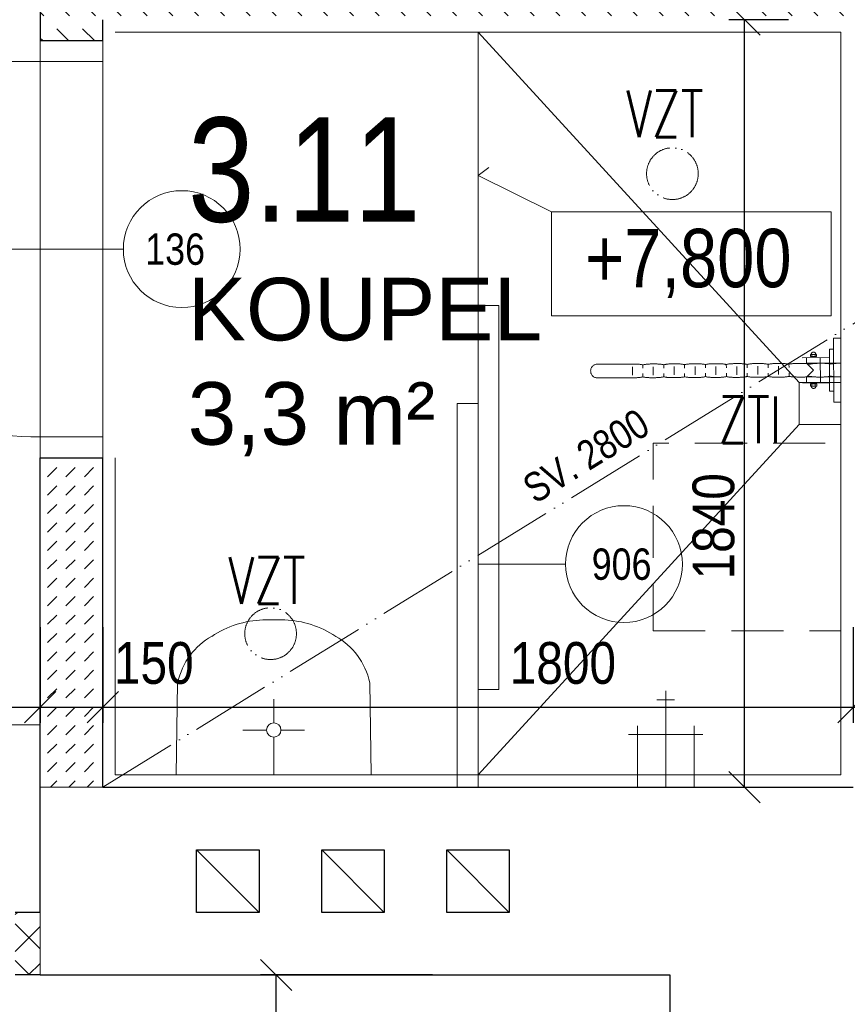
# Model space of a CAD drawing. Header units: millimetres. Extents: x -300958 to -108039, y 30118 to 292543.
# Tile 134 of 256: x -227932 to -225947, y 147670 to 150030. Entities that reach past the tile are written whole.
import ezdxf
from ezdxf.enums import TextEntityAlignment as Align

# ---------------------------------------------------------------- set-up
doc = ezdxf.new("R2010")
doc.units = ezdxf.units.MM
doc.header["$MEASUREMENT"] = 0
doc.linetypes.add('ACAD_ISO05W100', pattern=[33, 24, -3, 0, -3, 0, -3])
doc.linetypes.add('HIDDEN', pattern=[0.375, 0.25, -0.125])
doc.layers.get('0').update_dxf_attribs({"lineweight": 13})
doc.layers.get('Defpoints').update_dxf_attribs({"color": 3, "lineweight": 13})
for name, color, linetype, lineweight in [('BOURÁNÍ', 40, 'Continuous', 13), ('dims', 7, 'Continuous', 9), ('dvere', 7, 'Continuous', 9), ('equipments', 254, 'Continuous', 5), ('Materiály', 1, 'Continuous', 13), ('navrh', 1, 'Continuous', 9), ('obklad', 8, 'Continuous', 5), ('popis', 7, 'Continuous', 9), ('PSV', 7, 'Continuous', 13), ('rost', 6, 'Continuous', 0), ('tenka', 7, 'Continuous', 13), ('texts', 3, 'Continuous', 30), ('výškové kóty', 7, 'Continuous', 13), ('walls', 7, 'Continuous', 13), ('zařizovací předměty', 7, 'Continuous', 9)]:
    doc.layers.add(name, color=color, linetype=linetype, lineweight=lineweight)
doc.styles.add('GENERATED_STYLE_8', font='arial.ttf')
doc.styles.get("Standard").update_dxf_attribs({"font": 'txt.shx'})
doc.styles.add('STYLE-0', font='ARIALN.TTF')
doc.styles.add('Style-Arial', font='arial.ttf')
doc.dimstyles.new('arch', dxfattribs={"dimscale": 50, "dimtxt": 2.5, "dimasz": 2.5, "dimexe": 1.25, "dimexo": 0.9, "dimtad": 1, "dimdec": 0, "dimtxsty": 'STYLE-0', "dimblk": 'ARCHTICK', "dimcen": 2.5, "dimadec": 0, "dimazin": 0, "dimtfac": 1, "dimtdec": 0, "dimtmove": 2, "dimatfit": 3, "dimldrblk": 'ARCHTICK', "dimfxl": 0, "dimarcsym": 0})

# ---------------------------------------------------------------- blocks, each defined once
blk = doc.blocks.new('_ArchTick')
at = {"color": 0, "linetype": 'ByBlock', "flags": 128}
blk.add_lwpolyline([(-0.5, -0.5), (0.5, 0.5)], dxfattribs=at)
blk = doc.blocks.new('*D143')
at = {"layer": 'Defpoints', "color": 0, "linetype": 'Continuous'}
for p in [(-227316.8, 147740), (-226867.2, 147740), (-226867.2, 146790)]:
    blk.add_point(p, dxfattribs=at)
at = {"layer": 'dims', "color": 0, "linetype": 'Continuous', "lineweight": -2}
for p, q in [((-226942.2, 147740), (-227354.3, 147740)), ((-227316.8, 146790), (-227316.8, 147740)), ((-226942.2, 146790), (-227354.3, 146790))]:
    blk.add_line(p, q, dxfattribs=at)
at = {"layer": 'dims', "color": 0, "linetype": 'Continuous', "lineweight": -2, "xscale": 75, "yscale": 75, "zscale": 75}
for p, rotation in [((-227316.8, 147740), 90), ((-227316.8, 146790), 270)]:
    blk.add_blockref('_ArchTick', p, dxfattribs=dict(at, rotation=rotation))
at = {"layer": 'dims', "color": 0, "linetype": 'Continuous', "insert": (-227393.7, 147306.3), "char_height": 100, "attachment_point": 5, "rotation": 90, "style": 'STYLE-0'}
blk.add_mtext('950', dxfattribs=at)
blk = doc.blocks.new('umyvadlo')
at = {"layer": 'zařizovací předměty'}
for p, q in [((135306.9, 3682.7), (134839.2, 3677.7)), ((135306.9, 3682.7), (135305.9, 3462.1)), ((134839.2, 3677.7), (134845, 3457.2)), ((135074, 3590.2), (135073.1, 3680.2)), ((135057, 3572.8), (135000.3, 3572.2)), ((135091.4, 3573.2), (135148.1, 3573.8)), ((135074.4, 3555.8), (135075, 3499.1)), ((135103.2, 3309.4), (135050.9, 3308.9))]:
    blk.add_line(p, q, dxfattribs=at)
blk.add_arc((135074.2, 3573), 17.2, 180.6147766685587, 180.6147593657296, dxfattribs=at)
for centre, major_axis, start_param, end_param in [((134992.2, 3500.1), (-1.8, 169.1), 1.817828, 2.692319), ((135157.8, 3501.9), (-1.8, 169.1), 3.590866, 4.465357), ((135055.1, 3591.9), (-3, 283.1), 2.606109, 3.113176), ((135092.9, 3592.3), (-3, 283.1), 3.170009, 3.677076)]:
    blk.add_ellipse(centre, major_axis=major_axis, ratio=0.9, start_param=start_param, end_param=end_param, dxfattribs=at)
blk = doc.blocks.new('*D511')
at = {"layer": 'Defpoints', "color": 0, "linetype": 'Continuous'}
for p in [(-225932.6, 148649), (-225782.6, 148382), (-225782.6, 148382)]:
    blk.add_point(p, dxfattribs=at)
at = {"layer": 'dims', "color": 0, "linetype": 'Continuous', "lineweight": -2}
for p, q in [((-225932.6, 148574), (-225932.6, 148344.5)), ((-225782.6, 148457), (-225782.6, 148419.5)), ((-225932.6, 148382), (-225782.6, 148382))]:
    blk.add_line(p, q, dxfattribs=at)
at = {"layer": 'dims', "color": 0, "linetype": 'Continuous', "lineweight": -2, "xscale": 75, "yscale": 75, "zscale": 75, "rotation": 180}
blk.add_blockref('_ArchTick', (-225932.6, 148382), dxfattribs=at)
at = {"layer": 'dims', "color": 0, "linetype": 'Continuous', "lineweight": -2, "xscale": 75, "yscale": 75, "zscale": 75}
blk.add_blockref('_ArchTick', (-225782.6, 148382), dxfattribs=at)
at = {"layer": 'dims', "color": 0, "linetype": 'Continuous', "insert": (-225660.3, 148487.3), "char_height": 100, "attachment_point": 5, "style": 'STYLE-0'}
blk.add_mtext('150', dxfattribs=at)
blk = doc.blocks.new('*D512')
at = {"layer": 'Defpoints', "color": 0, "linetype": 'Continuous'}
for p in [(-229492.6, 148649), (-227882.6, 148382), (-227882.6, 148382)]:
    blk.add_point(p, dxfattribs=at)
at = {"layer": 'dims', "color": 0, "linetype": 'Continuous', "lineweight": -2}
for p, q in [((-229492.6, 148574), (-229492.6, 148344.5)), ((-227882.6, 148457), (-227882.6, 148419.5)), ((-229492.6, 148382), (-227882.6, 148382))]:
    blk.add_line(p, q, dxfattribs=at)
at = {"layer": 'dims', "color": 0, "linetype": 'Continuous', "lineweight": -2, "xscale": 75, "yscale": 75, "zscale": 75, "rotation": 180}
blk.add_blockref('_ArchTick', (-229492.6, 148382), dxfattribs=at)
at = {"layer": 'dims', "color": 0, "linetype": 'Continuous', "lineweight": -2, "xscale": 75, "yscale": 75, "zscale": 75}
blk.add_blockref('_ArchTick', (-227882.6, 148382), dxfattribs=at)
at = {"layer": 'dims', "color": 0, "linetype": 'Continuous', "insert": (-228923.1, 148487.3), "char_height": 100, "attachment_point": 5, "style": 'STYLE-0'}
blk.add_mtext('1610', dxfattribs=at)
blk = doc.blocks.new('*D513')
at = {"layer": 'Defpoints', "color": 0, "linetype": 'Continuous'}
for p in [(-227882.6, 148649), (-227732.6, 148382), (-227732.6, 148382)]:
    blk.add_point(p, dxfattribs=at)
at = {"layer": 'dims', "color": 0, "linetype": 'Continuous', "lineweight": -2}
for p, q in [((-227882.6, 148574), (-227882.6, 148344.5)), ((-227732.6, 148457), (-227732.6, 148419.5)), ((-227882.6, 148382), (-227732.6, 148382))]:
    blk.add_line(p, q, dxfattribs=at)
at = {"layer": 'dims', "color": 0, "linetype": 'Continuous', "lineweight": -2, "xscale": 75, "yscale": 75, "zscale": 75, "rotation": 180}
blk.add_blockref('_ArchTick', (-227882.6, 148382), dxfattribs=at)
at = {"layer": 'dims', "color": 0, "linetype": 'Continuous', "lineweight": -2, "xscale": 75, "yscale": 75, "zscale": 75}
blk.add_blockref('_ArchTick', (-227732.6, 148382), dxfattribs=at)
at = {"layer": 'dims', "color": 0, "linetype": 'Continuous', "insert": (-227610.3, 148487.3), "char_height": 100, "attachment_point": 5, "style": 'STYLE-0'}
blk.add_mtext('150', dxfattribs=at)
blk = doc.blocks.new('*D514')
at = {"layer": 'Defpoints', "color": 0, "linetype": 'Continuous'}
for p in [(-227732.6, 148649), (-225932.6, 148382), (-225932.6, 148382)]:
    blk.add_point(p, dxfattribs=at)
at = {"layer": 'dims', "color": 0, "linetype": 'Continuous', "lineweight": -2}
for p, q in [((-227732.6, 148574), (-227732.6, 148344.5)), ((-225932.6, 148457), (-225932.6, 148419.5)), ((-227732.6, 148382), (-225932.6, 148382))]:
    blk.add_line(p, q, dxfattribs=at)
at = {"layer": 'dims', "color": 0, "linetype": 'Continuous', "lineweight": -2, "xscale": 75, "yscale": 75, "zscale": 75, "rotation": 180}
blk.add_blockref('_ArchTick', (-227732.6, 148382), dxfattribs=at)
at = {"layer": 'dims', "color": 0, "linetype": 'Continuous', "lineweight": -2, "xscale": 75, "yscale": 75, "zscale": 75}
blk.add_blockref('_ArchTick', (-225932.6, 148382), dxfattribs=at)
at = {"layer": 'dims', "color": 0, "linetype": 'Continuous', "insert": (-226629.1, 148487.3), "char_height": 100, "attachment_point": 5, "style": 'STYLE-0'}
blk.add_mtext('1800', dxfattribs=at)
blk = doc.blocks.new('*D859')
at = {"layer": 'Defpoints', "color": 0, "linetype": 'Continuous'}
for p in [(-228442.6, 147740), (-226372.6, 147740), (-226372.6, 147431.2)]:
    blk.add_point(p, dxfattribs=at)
at = {"layer": 'dims', "color": 0, "linetype": 'Continuous', "lineweight": -2}
for p, q in [((-228442.6, 147665), (-228442.6, 147393.7)), ((-226372.6, 147665), (-226372.6, 147393.7)), ((-228442.6, 147431.2), (-226372.6, 147431.2))]:
    blk.add_line(p, q, dxfattribs=at)
at = {"layer": 'dims', "color": 0, "linetype": 'Continuous', "lineweight": -2, "xscale": 75, "yscale": 75, "zscale": 75, "rotation": 180}
blk.add_blockref('_ArchTick', (-228442.6, 147431.2), dxfattribs=at)
at = {"layer": 'dims', "color": 0, "linetype": 'Continuous', "lineweight": -2, "xscale": 75, "yscale": 75, "zscale": 75}
blk.add_blockref('_ArchTick', (-226372.6, 147431.2), dxfattribs=at)
at = {"layer": 'dims', "color": 0, "linetype": 'Continuous', "insert": (-227654.7, 147501), "char_height": 100, "attachment_point": 5, "style": 'STYLE-0'}
blk.add_mtext('2070', dxfattribs=at)
blk = doc.blocks.new('*D1689')
at = {"layer": 'Defpoints', "color": 0, "linetype": 'Continuous'}
for p in [(-226372.6, 147740), (-225872.6, 147720), (-225872.6, 147431.2)]:
    blk.add_point(p, dxfattribs=at)
at = {"layer": 'dims', "color": 0, "linetype": 'Continuous', "lineweight": -2}
for p, q in [((-226372.6, 147665), (-226372.6, 147393.7)), ((-225872.6, 147645), (-225872.6, 147393.7)), ((-226372.6, 147431.2), (-225872.6, 147431.2))]:
    blk.add_line(p, q, dxfattribs=at)
at = {"layer": 'dims', "color": 0, "linetype": 'Continuous', "lineweight": -2, "xscale": 75, "yscale": 75, "zscale": 75, "rotation": 180}
blk.add_blockref('_ArchTick', (-226372.6, 147431.2), dxfattribs=at)
at = {"layer": 'dims', "color": 0, "linetype": 'Continuous', "lineweight": -2, "xscale": 75, "yscale": 75, "zscale": 75}
blk.add_blockref('_ArchTick', (-225872.6, 147431.2), dxfattribs=at)
at = {"layer": 'dims', "color": 0, "linetype": 'Continuous', "insert": (-226127.1, 147501), "char_height": 100, "attachment_point": 5, "style": 'STYLE-0'}
blk.add_mtext('500', dxfattribs=at)
blk = doc.blocks.new('*D1845')
at = {"layer": 'Defpoints', "color": 0, "linetype": 'Continuous'}
for p in [(-226193.9, 150030), (-226013.4, 150030), (-226193.9, 148190)]:
    blk.add_point(p, dxfattribs=at)
at = {"layer": 'dims', "color": 0, "linetype": 'Continuous', "lineweight": -2}
for p, q in [((-226088.4, 150030), (-226231.4, 150030)), ((-226193.9, 148190), (-226193.9, 150030)), ((-226268.9, 148190), (-226231.4, 148190))]:
    blk.add_line(p, q, dxfattribs=at)
at = {"layer": 'dims', "color": 0, "linetype": 'Continuous', "lineweight": -2, "xscale": 75, "yscale": 75, "zscale": 75}
for p, rotation in [((-226193.9, 150030), 90), ((-226193.9, 148190), 270)]:
    blk.add_blockref('_ArchTick', p, dxfattribs=dict(at, rotation=rotation))
at = {"layer": 'dims', "color": 0, "linetype": 'Continuous', "insert": (-226267.5, 148815.6), "char_height": 100, "attachment_point": 5, "rotation": 90, "style": 'STYLE-0'}
blk.add_mtext('1840', dxfattribs=at)

msp = doc.modelspace()

# ---------------------------------------------------------------- hatches: boundary and pattern name
at = {"layer": 'Materiály', "linetype": 'Continuous'}
h = msp.add_hatch(dxfattribs=at)
h.set_pattern_fill('DASH', color=256, scale=350, angle=135, style=0)
h.paths.add_polyline_path([(-226152.6, 150180), (-227732.6, 150180), (-227732.6, 150230), (-227882.6, 150230), (-227882.6, 150180), (-227882.6, 149980), (-227732.6, 149980), (-227732.6, 150030), (-225932.6, 150030), (-225932.6, 148190), (-225782.6, 148190), (-225782.6, 150030), (-224752.6, 150030), (-224752.6, 150180), (-225652.6, 150180)])
h.paths.add_polyline_path([(-225125.8, 149993.4), (-225125.8, 150216.6), (-224973.7, 150216.6), (-224973.7, 149993.4)], flags=25)
h = msp.add_hatch(dxfattribs=at)
h.set_pattern_fill('DASH', color=256, scale=250, angle=45, style=0)
h.paths.add_polyline_path([(-227732.6, 148980), (-227882.6, 148980), (-227882.6, 148190), (-227732.6, 148190)])
h = msp.add_hatch(dxfattribs=at)
h.set_pattern_fill('ANSI37', color=256, scale=500, style=0)
h.paths.add_polyline_path([(-228942.6, 147890), (-229002.6, 147890), (-229002.6, 147740), (-228942.6, 147740)])
h.paths.add_polyline_path([(-227882.6, 147890), (-227942.6, 147890), (-227942.6, 147740), (-227942.6, 147740), (-227882.6, 147740), (-227882.6, 147740), (-227882.6, 147740)])

# ---------------------------------------------------------------- linework, layer by layer
at = {"layer": 'BOURÁNÍ', "linetype": 'Continuous', "lineweight": 30}
for p, q in [((-227132.6, 148190), (-226982.6, 148190)), ((-226082.6, 148190), (-225982.6, 148190))]:
    msp.add_line(p, q, dxfattribs=at)
at = {"layer": 'dvere', "linetype": 'Continuous'}
for p, q in [((-227882.6, 148980), (-227882.6, 149980)), ((-227732.6, 148980), (-227732.6, 149980)), ((-227732.6, 149930), (-227882.6, 149930)), ((-228730.5, 149480), (-227683.2, 149480)), ((-227732.6, 149030), (-227882.6, 149030))]:
    msp.add_line(p, q, dxfattribs=at)
at = {"layer": 'dvere', "linetype": 'Continuous', "flags": 128}
msp.add_lwpolyline([(-227882.6, 149930), (-228782.6, 149930), (-227882.6, 149930), (-228782.6, 149930, 0.414214), (-227882.6, 149030)], format="xyb", dxfattribs=at)
at = {"layer": 'navrh', "linetype": 'Continuous', "lineweight": 30}
for p, q in [((-227882.6, 150180), (-227882.6, 149980)), ((-227732.6, 149980), (-227732.6, 150030)), ((-227882.6, 149980), (-227732.6, 149980)), ((-227882.6, 148980), (-227732.6, 148980)), ((-227882.6, 148190), (-227882.6, 148980)), ((-227732.6, 148190), (-227732.6, 148980)), ((-227882.6, 147890), (-227942.6, 147890)), ((-227882.6, 147740), (-227942.6, 147740))]:
    msp.add_line(p, q, dxfattribs=at)
at = {"layer": 'obklad', "linetype": 'Continuous', "lineweight": 0}
for p, q in [((-226062.6, 149160), (-226832.6, 150000)), ((-225962.6, 150000), (-225962.6, 148220)), ((-226832.6, 148220), (-226062.6, 149060))]:
    msp.add_line(p, q, dxfattribs=at)
at = {"layer": 'obklad', "linetype": 'Continuous', "lineweight": 0, "flags": 128}
for points in [[(-227702.6, 150000), (-225962.6, 150000)], [(-225962.6, 148220), (-227702.6, 148220), (-227702.6, 148980)]]:
    msp.add_lwpolyline(points, dxfattribs=at)
msp.add_lwpolyline([(-226062.6, 149060), (-226062.6, 149160), (-225962.6, 149160), (-225962.6, 149060)], close=True, dxfattribs=at)
at = {"layer": 'PSV', "linetype": 'Continuous', "lineweight": 0}
msp.add_line((-226832.6, 148724.9), (-226622.7, 148724.9), dxfattribs=at)
for centre in [(-227543.2, 149480), (-226482.7, 148724.9)]:
    msp.add_circle(centre, 140.1, dxfattribs=at)
at = {"layer": 'rost', "linetype": 'ACAD_ISO05W100', "lineweight": 0, "ltscale": 8}
msp.add_line((-227732.6, 148190), (-224752.6, 150030), dxfattribs=at)
at = {"layer": 'tenka', "linetype": 'ACAD_ISO05W100', "ltscale": 10}
msp.add_line((-227882.6, 148340), (-230812.6, 148340), dxfattribs=at)
at = {"layer": 'tenka', "linetype": 'Continuous'}
for p, q in [((-227732.6, 148190), (-227882.6, 148190)), ((-227882.6, 147890), (-227882.6, 147740))]:
    msp.add_line(p, q, dxfattribs=at)
at = {"layer": 'tenka', "linetype": 'Continuous', "flags": 128}
msp.add_lwpolyline([(-226656.4, 149569.5), (-226832.6, 149656.2), (-226807, 149675.3)], dxfattribs=at)
at = {"layer": 'výškové kóty', "linetype": 'Continuous', "lineweight": 0, "flags": 128}
msp.add_lwpolyline([(-226656.4, 149569.5), (-225985.7, 149569.5), (-225985.7, 149319.9), (-226656.4, 149319.9)], close=True, dxfattribs=at)
at = {"layer": 'walls', "linetype": 'Continuous', "lineweight": 30}
for p, q in [((-227882.6, 147890), (-227882.6, 148190)), ((-227732.6, 148190), (-225932.6, 148190)), ((-227507.6, 148040), (-227357.6, 147890)), ((-227207.6, 148040), (-227057.6, 147890)), ((-226907.6, 148040), (-226757.6, 147890)), ((-227882.6, 147740), (-226372.6, 147740)), ((-226372.6, 147740), (-226372.6, 147360))]:
    msp.add_line(p, q, dxfattribs=at)
at = {"layer": 'walls', "linetype": 'Continuous', "lineweight": 30, "flags": 128}
for points in [[(-227507.6, 148040), (-227357.6, 148040), (-227357.6, 147890), (-227507.6, 147890)], [(-227207.6, 148040), (-227057.6, 148040), (-227057.6, 147890), (-227207.6, 147890)], [(-226907.6, 148040), (-226757.6, 148040), (-226757.6, 147890), (-226907.6, 147890)]]:
    msp.add_lwpolyline(points, close=True, dxfattribs=at)
at = {"layer": 'zařizovací předměty', "linetype": 'Continuous'}
for p, q in [((-226832.6, 148190), (-226832.6, 150000)), ((-226382.6, 148190), (-226382.6, 148420.8)), ((-226361.3, 148399.6), (-226403.8, 148399.6)), ((-226450.6, 148337.4), (-226450.6, 148190)), ((-226314.6, 148190), (-226314.6, 148337.4)), ((-226471.8, 148316.1), (-226293.3, 148316.1))]:
    msp.add_line(p, q, dxfattribs=at)
at = {"layer": 'zařizovací předměty', "linetype": 'Continuous', "flags": 128}
for points in [[(-226782.6, 149344.7), (-226782.6, 148424.7), (-226832.6, 148424.7), (-226832.6, 149344.7)], [(-226832.6, 149110), (-226832.6, 148190), (-226882.6, 148190), (-226882.6, 149110)]]:
    msp.add_lwpolyline(points, close=True, dxfattribs=at)
at = {"layer": 'zařizovací předměty', "linetype": 'ByBlock', "flags": 128}
for points in [[(-225979.6, 149113.3), (-225980.2, 149266.5), (-225962.9, 149266.6), (-225962.3, 149113.4), (-225979.6, 149113.3)], [(-225979.7, 149139.8), (-225989.7, 149139.8), (-225990.1, 149240), (-225980.1, 149240), (-225979.7, 149139.8)], [(-225990.1, 149219.9), (-226055.2, 149219.7)], [(-226044.8, 149219.4), (-226044.8, 149206.3)], [(-226020.7, 149227.6), (-226035.7, 149227.6), (-226035.7, 149222.6), (-226020.7, 149222.6), (-226020.7, 149227.6)], [(-226022.8, 149227.8), (-226022.8, 149227.8), (-226022.8, 149228.4), (-226022.9, 149228.9), (-226023, 149229.5), (-226023.2, 149230), (-226023.4, 149230.4), (-226023.7, 149230.9), (-226024, 149231.3), (-226024.4, 149231.7), (-226024.8, 149232), (-226025.2, 149232.4), (-226025.7, 149232.6), (-226026.1, 149232.9), (-226026.6, 149233), (-226027.2, 149233.2), (-226027.7, 149233.2), (-226028.2, 149233.3), (-226028.8, 149233.2), (-226029.3, 149233.2), (-226029.9, 149233), (-226030.4, 149232.8), (-226030.8, 149232.6), (-226031.3, 149232.3), (-226031.7, 149232), (-226032.1, 149231.7), (-226032.4, 149231.3), (-226032.8, 149230.9), (-226033, 149230.4), (-226033.3, 149229.9), (-226033.4, 149229.4), (-226033.6, 149228.9), (-226033.7, 149228.4)], [(-226032.2, 149227.6), (-226032.2, 149222.7)], [(-226024.3, 149227.7), (-226024.3, 149222.7)], [(-226011.8, 149219.5), (-226011.5, 149159.7)], [(-226460.9, 149171.6), (-226546.3, 149171.2), (-226546.3, 149171.2), (-226548, 149171.3), (-226549.7, 149171.6), (-226551.3, 149172), (-226552.8, 149172.5), (-226554.2, 149173.2), (-226555.6, 149174.1), (-226556.8, 149175), (-226558, 149176.1), (-226559, 149177.3), (-226560, 149178.6), (-226560.7, 149180), (-226561.4, 149181.5), (-226561.9, 149183), (-226562.3, 149184.6), (-226562.5, 149186.3), (-226562.6, 149188), (-226562.5, 149189.7), (-226562.3, 149191.4), (-226561.9, 149193), (-226561.3, 149194.5), (-226560.7, 149195.9), (-226559.8, 149197.2), (-226558.9, 149198.5), (-226557.9, 149199.6), (-226556.7, 149200.6), (-226555.5, 149201.5), (-226554.2, 149202.3), (-226552.7, 149203), (-226551.3, 149203.5), (-226549.7, 149203.9), (-226548.1, 149204.1), (-226461.2, 149204.6)], [(-226462.4, 149178), (-226462.5, 149198)], [(-225961.6, 149206.5), (-225961.6, 149206.5), (-225963.2, 149206.5), (-225964.7, 149206.5), (-225966.3, 149206.5), (-225967.8, 149206.5), (-225969.4, 149206.4), (-225971, 149206.4), (-225972.5, 149206.3), (-225974.1, 149206.2), (-225975.6, 149206.1), (-225977.2, 149206), (-225978.8, 149205.8), (-225980.3, 149205.6), (-225981.9, 149205.4), (-225983.4, 149205.1), (-225985, 149204.8), (-225986.6, 149204.4), (-225988.1, 149204.8), (-225989.7, 149205.1), (-225991.3, 149205.3), (-225992.8, 149205.6), (-225994.4, 149205.8), (-225996, 149205.9), (-225997.6, 149206), (-225999.1, 149206.1), (-226000.7, 149206.2), (-226002.3, 149206.3), (-226003.8, 149206.3), (-226005.4, 149206.3), (-226007, 149206.3), (-226008.6, 149206.3), (-226010.1, 149206.3), (-226011.7, 149206.3), (-226013.3, 149206.3), (-226014.8, 149206.3), (-226016.4, 149206.3), (-226017.9, 149206.3), (-226019.5, 149206.2), (-226021.1, 149206.2), (-226022.6, 149206.1), (-226024.2, 149206), (-226025.7, 149205.9), (-226027.3, 149205.8), (-226028.9, 149205.6), (-226030.4, 149205.4), (-226032, 149205.2), (-226033.5, 149204.9), (-226035.1, 149204.6), (-226036.6, 149204.2), (-226038.3, 149204.6), (-226039.9, 149204.9), (-226041.5, 149205.1), (-226043, 149205.4), (-226044.6, 149205.6), (-226046.2, 149205.7), (-226047.7, 149205.8), (-226049.3, 149205.9), (-226050.8, 149206), (-226052.4, 149206.1), (-226053.9, 149206.1), (-226055.5, 149206.1), (-226057, 149206.1), (-226058.6, 149206.1), (-226060.1, 149206.1), (-226061.7, 149206.1), (-226063.2, 149206.1), (-226064.8, 149206.1), (-226066.4, 149206.1), (-226068, 149206.1), (-226069.6, 149206), (-226071.1, 149206), (-226072.7, 149205.9), (-226074.3, 149205.8), (-226075.9, 149205.7), (-226077.5, 149205.6), (-226079, 149205.4), (-226080.6, 149205.2), (-226082.2, 149205), (-226083.7, 149204.7), (-226085.3, 149204.4), (-226086.8, 149204), (-226088.3, 149204.4), (-226089.8, 149204.7), (-226091.4, 149204.9), (-226092.9, 149205.2), (-226094.5, 149205.4), (-226096, 149205.5), (-226097.6, 149205.6), (-226099.2, 149205.7), (-226100.8, 149205.8), (-226102.4, 149205.9), (-226104, 149205.9), (-226105.6, 149205.9), (-226107.2, 149205.9), (-226108.7, 149205.9), (-226110.3, 149205.9), (-226111.9, 149205.9), (-226113.4, 149205.9), (-226115, 149205.9), (-226116.5, 149205.9), (-226118.1, 149205.9), (-226119.6, 149205.8), (-226121.2, 149205.8), (-226122.7, 149205.7), (-226124.3, 149205.7), (-226125.9, 149205.5), (-226127.4, 149205.4), (-226129, 149205.2), (-226130.5, 149205.1), (-226132.1, 149204.8), (-226133.6, 149204.6), (-226135.2, 149204.2), (-226136.7, 149203.9), (-226138.3, 149204.2), (-226139.9, 149204.5), (-226141.4, 149204.8), (-226143, 149205), (-226144.6, 149205.2), (-226146.1, 149205.4), (-226147.7, 149205.5), (-226149.3, 149205.6), (-226150.9, 149205.7), (-226152.4, 149205.7), (-226154, 149205.8), (-226155.6, 149205.8), (-226157.2, 149205.8), (-226158.7, 149205.8), (-226160.3, 149205.8), (-226161.9, 149205.8), (-226163.4, 149205.8), (-226165, 149205.8), (-226166.6, 149205.8), (-226168.1, 149205.7), (-226169.7, 149205.7), (-226171.3, 149205.6), (-226172.9, 149205.6), (-226174.4, 149205.5), (-226176, 149205.4), (-226177.6, 149205.2), (-226179.1, 149205.1), (-226180.7, 149204.9), (-226182.3, 149204.6), (-226183.8, 149204.4), (-226185.4, 149204), (-226186.9, 149203.7), (-226188.5, 149204), (-226190.1, 149204.3), (-226191.7, 149204.6), (-226193.2, 149204.8), (-226194.8, 149205), (-226196.3, 149205.2), (-226197.9, 149205.3), (-226199.4, 149205.4), (-226201, 149205.5), (-226202.5, 149205.5), (-226204.1, 149205.6), (-226205.6, 149205.6), (-226207.2, 149205.6), (-226208.7, 149205.6), (-226210.3, 149205.6), (-226211.8, 149205.6), (-226213.4, 149205.6), (-226215, 149205.6), (-226216.6, 149205.5), (-226218.2, 149205.5), (-226219.8, 149205.5), (-226221.3, 149205.4), (-226222.9, 149205.4), (-226224.5, 149205.3), (-226226.1, 149205.2), (-226227.7, 149205), (-226229.3, 149204.9), (-226230.9, 149204.7), (-226232.4, 149204.4), (-226234, 149204.1), (-226235.6, 149203.8), (-226237.2, 149203.5), (-226238.8, 149203.8), (-226240.3, 149204.1), (-226241.9, 149204.4), (-226243.4, 149204.6), (-226245, 149204.8), (-226246.5, 149204.9), (-226248.1, 149205.1), (-226249.7, 149205.2), (-226251.2, 149205.2), (-226252.8, 149205.3), (-226254.3, 149205.3), (-226255.9, 149205.4), (-226257.4, 149205.4), (-226259, 149205.4), (-226260.5, 149205.4), (-226262.1, 149205.4), (-226263.7, 149205.4), (-226265.2, 149205.4), (-226266.8, 149205.3), (-226268.4, 149205.3), (-226270, 149205.3), (-226271.5, 149205.2), (-226273.1, 149205.2), (-226274.7, 149205.1), (-226276.3, 149205), (-226277.8, 149204.8), (-226279.4, 149204.7), (-226281, 149204.5), (-226282.6, 149204.2), (-226284.1, 149203.9), (-226285.7, 149203.6), (-226287.3, 149203.3), (-226288.8, 149203.6), (-226290.4, 149203.9), (-226292, 149204.2), (-226293.5, 149204.4), (-226295.1, 149204.6), (-226296.7, 149204.7), (-226298.2, 149204.9), (-226299.8, 149205), (-226301.3, 149205), (-226302.9, 149205.1), (-226304.5, 149205.1), (-226306, 149205.2), (-226307.6, 149205.2), (-226309.2, 149205.2), (-226310.7, 149205.2), (-226312.3, 149205.2), (-226313.8, 149205.2), (-226315.4, 149205.1), (-226317, 149205.1), (-226318.5, 149205.1), (-226320.1, 149205.1), (-226321.6, 149205), (-226323.2, 149205), (-226324.8, 149204.9), (-226326.3, 149204.8), (-226327.9, 149204.6), (-226329.4, 149204.4), (-226331, 149204.2), (-226332.6, 149204), (-226334.1, 149203.7), (-226335.7, 149203.4), (-226337.2, 149203.1), (-226338.8, 149203.4), (-226340.4, 149203.7), (-226341.9, 149204), (-226343.5, 149204.2), (-226345.1, 149204.4), (-226346.6, 149204.5), (-226348.2, 149204.7), (-226349.8, 149204.8), (-226351.3, 149204.8), (-226352.9, 149204.9), (-226354.5, 149204.9), (-226356, 149205), (-226357.6, 149205), (-226359.2, 149205), (-226360.7, 149205), (-226362.3, 149205), (-226363.9, 149204.9), (-226365.4, 149204.9), (-226367, 149204.9), (-226368.6, 149204.9), (-226370.1, 149204.9), (-226371.7, 149204.8), (-226373.3, 149204.8), (-226374.8, 149204.7), (-226376.4, 149204.6), (-226378, 149204.4), (-226379.5, 149204.2), (-226381.1, 149204), (-226382.6, 149203.8), (-226384.2, 149203.5), (-226385.8, 149203.2), (-226387.3, 149202.8), (-226388.9, 149203.2), (-226390.5, 149203.5), (-226392, 149203.8), (-226393.6, 149204), (-226395.2, 149204.2), (-226396.7, 149204.3), (-226398.3, 149204.5), (-226399.9, 149204.6), (-226401.4, 149204.6), (-226403, 149204.7), (-226404.6, 149204.7), (-226406.1, 149204.7), (-226407.7, 149204.8), (-226409.3, 149204.8), (-226410.8, 149204.8), (-226412.4, 149204.7), (-226414, 149204.7), (-226415.5, 149204.7), (-226417.1, 149204.7), (-226418.6, 149204.7), (-226420.2, 149204.7), (-226421.8, 149204.6), (-226423.3, 149204.5), (-226424.9, 149204.5), (-226426.5, 149204.3), (-226428, 149204.2), (-226429.6, 149204), (-226431.1, 149203.8), (-226432.7, 149203.6), (-226434.3, 149203.3), (-226435.8, 149203), (-226437.4, 149202.6), (-226438.9, 149203), (-226440.5, 149203.3), (-226442.1, 149203.6), (-226443.7, 149203.8), (-226445.2, 149204), (-226446.8, 149204.1), (-226448.4, 149204.3), (-226449.9, 149204.4), (-226451.5, 149204.4), (-226453.1, 149204.5), (-226454.7, 149204.5), (-226456.2, 149204.5), (-226457.8, 149204.5), (-226459.4, 149204.6), (-226460.9, 149204.5)], [(-226437.5, 149194.6), (-226437.5, 149202.6)], [(-226412.4, 149178.2), (-226412.4, 149198.2)], [(-226387.4, 149194.8), (-226387.4, 149202.8)], [(-226362.3, 149178.4), (-226362.3, 149198.4)], [(-226337.3, 149195), (-226337.3, 149203)], [(-226312.2, 149178.6), (-226312.3, 149198.6)], [(-226287.2, 149195.2), (-226287.2, 149203.2)], [(-226262.1, 149178.8), (-226262.2, 149198.8)], [(-226237.1, 149195.4), (-226237.2, 149203.4)], [(-226212, 149179), (-226212.1, 149199)], [(-226187, 149195.6), (-226187.1, 149203.6)], [(-226161.9, 149179.2), (-226162, 149199.2)], [(-226136.9, 149195.8), (-226137, 149203.8)], [(-226111.8, 149179.4), (-226111.9, 149199.4)], [(-226086.8, 149196), (-226086.9, 149204)], [(-225964.7, 149173.5), (-226044.9, 149173.2), (-226028.2, 149189.6), (-226044.8, 149206.3)], [(-226044.8, 149206.3), (-225963.7, 149206.6)], [(-225961.5, 149173.6), (-225961.5, 149173.6), (-225963, 149173.5), (-225964.6, 149173.5), (-225966.1, 149173.5), (-225967.7, 149173.6), (-225969.3, 149173.6), (-225970.8, 149173.6), (-225972.4, 149173.7), (-225973.9, 149173.7), (-225975.5, 149173.8), (-225977.1, 149174), (-225978.6, 149174.1), (-225980.2, 149174.3), (-225981.8, 149174.5), (-225983.3, 149174.8), (-225984.9, 149175.1), (-225986.4, 149175.5), (-225988, 149175.1), (-225989.6, 149174.8), (-225991.2, 149174.5), (-225992.8, 149174.3), (-225994.3, 149174.1), (-225995.9, 149173.9), (-225997.5, 149173.8), (-225999.1, 149173.6), (-226000.7, 149173.6), (-226002.2, 149173.5), (-226003.8, 149173.4), (-226005.4, 149173.4), (-226007, 149173.4), (-226008.6, 149173.4), (-226010.1, 149173.4), (-226011.7, 149173.3), (-226013.3, 149173.3), (-226014.8, 149173.3), (-226016.4, 149173.3), (-226017.9, 149173.4), (-226019.5, 149173.4), (-226021.1, 149173.4), (-226022.6, 149173.5), (-226024.2, 149173.5), (-226025.7, 149173.6), (-226027.3, 149173.8), (-226028.8, 149173.9), (-226030.4, 149174.1), (-226032, 149174.3), (-226033.5, 149174.6), (-226035.1, 149174.9), (-226036.6, 149175.3), (-226038.2, 149174.9), (-226039.8, 149174.6), (-226041.3, 149174.3), (-226042.9, 149174.1), (-226044.5, 149173.9), (-226046.1, 149173.7), (-226047.6, 149173.6), (-226049.2, 149173.4), (-226050.8, 149173.4), (-226052.3, 149173.3), (-226053.9, 149173.2), (-226055.5, 149173.2), (-226057.1, 149173.2), (-226058.6, 149173.2), (-226060.2, 149173.1), (-226061.8, 149173.1), (-226063.3, 149173.2), (-226064.9, 149173.3), (-226066.4, 149173.4), (-226068, 149173.4), (-226069.5, 149173.5), (-226071.1, 149173.5), (-226072.6, 149173.5), (-226074.2, 149173.6), (-226075.7, 149173.7), (-226077.3, 149173.7), (-226078.8, 149173.9), (-226080.4, 149174), (-226081.9, 149174.2), (-226083.5, 149174.4), (-226085, 149174.7), (-226086.6, 149175), (-226088.1, 149174.7), (-226089.7, 149174.4), (-226091.3, 149174.1), (-226092.9, 149173.9), (-226094.4, 149173.7), (-226096, 149173.5), (-226097.6, 149173.3), (-226099.2, 149173.2), (-226100.7, 149173.1), (-226102.3, 149173.1), (-226103.9, 149173), (-226105.5, 149173), (-226107, 149173), (-226108.6, 149173), (-226110.2, 149172.9), (-226111.8, 149172.9), (-226113.3, 149172.9), (-226114.9, 149172.9), (-226116.4, 149172.9), (-226118, 149172.9), (-226119.6, 149173), (-226121.2, 149173), (-226122.8, 149173.1), (-226124.4, 149173.1), (-226125.9, 149173.2), (-226127.5, 149173.4), (-226129.1, 149173.5), (-226130.6, 149173.7), (-226132.2, 149174), (-226133.7, 149174.2), (-226135.2, 149174.5), (-226136.7, 149174.9), (-226138.3, 149174.5), (-226139.9, 149174.2), (-226141.4, 149173.9), (-226143, 149173.7), (-226144.6, 149173.5), (-226146.1, 149173.3), (-226147.7, 149173.2), (-226149.3, 149173.1), (-226150.9, 149173), (-226152.4, 149172.9), (-226154, 149172.9), (-226155.6, 149172.8), (-226157.1, 149172.8), (-226158.7, 149172.8), (-226160.3, 149172.8), (-226161.8, 149172.8), (-226163.4, 149172.8), (-226165, 149172.8), (-226166.5, 149172.8), (-226168.1, 149172.8), (-226169.7, 149172.8), (-226171.2, 149172.9), (-226172.8, 149172.9), (-226174.4, 149173), (-226175.9, 149173.1), (-226177.5, 149173.2), (-226179.1, 149173.4), (-226180.6, 149173.5), (-226182.2, 149173.8), (-226183.8, 149174), (-226185.3, 149174.3), (-226186.9, 149174.7), (-226188.5, 149174.3), (-226190, 149174), (-226191.6, 149173.7), (-226193.2, 149173.5), (-226194.7, 149173.3), (-226196.3, 149173.1), (-226197.9, 149173), (-226199.4, 149172.9), (-226201, 149172.8), (-226202.5, 149172.7), (-226204.1, 149172.7), (-226205.7, 149172.6), (-226207.2, 149172.6), (-226208.8, 149172.6), (-226210.4, 149172.6), (-226211.9, 149172.6), (-226213.5, 149172.6), (-226215.1, 149172.6), (-226216.7, 149172.6), (-226218.2, 149172.6), (-226219.8, 149172.6), (-226221.4, 149172.6), (-226222.9, 149172.7), (-226224.5, 149172.8), (-226226.1, 149172.9), (-226227.7, 149173), (-226229.2, 149173.2), (-226230.8, 149173.3), (-226232.4, 149173.6), (-226233.9, 149173.8), (-226235.5, 149174.1), (-226237.1, 149174.5), (-226238.6, 149174.1), (-226240.2, 149173.8), (-226241.8, 149173.5), (-226243.3, 149173.3), (-226244.9, 149173.1), (-226246.5, 149172.9), (-226248, 149172.8), (-226249.6, 149172.7), (-226251.2, 149172.6), (-226252.7, 149172.5), (-226254.3, 149172.5), (-226255.9, 149172.4), (-226257.4, 149172.4), (-226259, 149172.4), (-226260.6, 149172.4), (-226262.1, 149172.4), (-226263.7, 149172.4), (-226265.2, 149172.4), (-226266.8, 149172.4), (-226268.4, 149172.4), (-226269.9, 149172.4), (-226271.5, 149172.4), (-226273, 149172.5), (-226274.6, 149172.6), (-226276.2, 149172.7), (-226277.7, 149172.8), (-226279.3, 149172.9), (-226280.9, 149173.1), (-226282.4, 149173.4), (-226284, 149173.6), (-226285.5, 149173.9), (-226287.1, 149174.3), (-226288.6, 149173.9), (-226290.2, 149173.6), (-226291.7, 149173.3), (-226293.3, 149173.1), (-226294.9, 149172.9), (-226296.4, 149172.7), (-226298, 149172.6), (-226299.6, 149172.5), (-226301.1, 149172.4), (-226302.7, 149172.3), (-226304.3, 149172.3), (-226305.9, 149172.2), (-226307.4, 149172.2), (-226309, 149172.2), (-226310.6, 149172.2), (-226312.2, 149172.2), (-226313.7, 149172.2), (-226315.3, 149172.2), (-226316.8, 149172.2), (-226318.4, 149172.2), (-226319.9, 149172.2), (-226321.5, 149172.2), (-226323, 149172.3), (-226324.6, 149172.4), (-226326.2, 149172.5), (-226327.7, 149172.6), (-226329.3, 149172.7), (-226330.8, 149172.9), (-226332.4, 149173.2), (-226333.9, 149173.4), (-226335.5, 149173.7), (-226337.1, 149174.1), (-226338.6, 149173.7), (-226340.2, 149173.4), (-226341.8, 149173.1), (-226343.3, 149172.9), (-226344.9, 149172.7), (-226346.5, 149172.5), (-226348, 149172.4), (-226349.6, 149172.3), (-226351.2, 149172.2), (-226352.7, 149172.1), (-226354.3, 149172.1), (-226355.9, 149172), (-226357.5, 149172), (-226359, 149172), (-226360.6, 149172), (-226362.2, 149172), (-226363.7, 149172), (-226365.3, 149172), (-226366.9, 149172), (-226368.5, 149172), (-226370, 149172), (-226371.6, 149172), (-226373.2, 149172.1), (-226374.7, 149172.2), (-226376.3, 149172.3), (-226377.9, 149172.4), (-226379.5, 149172.5), (-226381, 149172.7), (-226382.6, 149173), (-226384.2, 149173.2), (-226385.7, 149173.5), (-226387.3, 149173.9), (-226388.8, 149173.5), (-226390.4, 149173.2), (-226391.9, 149172.9), (-226393.5, 149172.7), (-226395, 149172.5), (-226396.6, 149172.3), (-226398.2, 149172.2), (-226399.7, 149172.1), (-226401.3, 149172), (-226402.9, 149171.9), (-226404.4, 149171.9), (-226406, 149171.8), (-226407.6, 149171.8), (-226409.1, 149171.8), (-226410.7, 149171.8), (-226412.3, 149171.8), (-226413.8, 149171.8), (-226415.4, 149171.8), (-226417, 149171.8), (-226418.5, 149171.8), (-226420.1, 149171.8), (-226421.6, 149171.8), (-226423.2, 149171.9), (-226424.8, 149172), (-226426.3, 149172.1), (-226427.9, 149172.2), (-226429.4, 149172.3), (-226431, 149172.5), (-226432.6, 149172.8), (-226434.1, 149173), (-226435.7, 149173.3), (-226437.3, 149173.7), (-226438.8, 149173.3), (-226440.4, 149173), (-226442, 149172.7), (-226443.6, 149172.5), (-226445.1, 149172.3), (-226446.7, 149172.1), (-226448.3, 149172), (-226449.9, 149171.9), (-226451.5, 149171.8), (-226453.1, 149171.7), (-226454.6, 149171.7), (-226456.2, 149171.6), (-226457.8, 149171.6), (-226459.4, 149171.6), (-226461, 149171.6)], [(-226437.4, 149173.7), (-226437.4, 149181.7)], [(-226387.3, 149173.9), (-226387.3, 149181.9)], [(-226337.2, 149174.1), (-226337.3, 149182.1)], [(-226287.1, 149174.3), (-226287.2, 149182.3)], [(-226237, 149174.5), (-226237.1, 149182.5)], [(-226187, 149174.7), (-226187, 149182.7)], [(-226136.9, 149174.9), (-226136.9, 149182.9)], [(-226086.8, 149175.1), (-226086.8, 149183.1)], [(-226044.6, 149173), (-226044.6, 149159.6)], [(-225989.8, 149159.8), (-226054.9, 149159.6)], [(-226020.4, 149156.9), (-226035.5, 149156.8), (-226035.4, 149151.8), (-226020.4, 149151.9), (-226020.4, 149156.9)], [(-226022.5, 149151.6), (-226022.5, 149151.6), (-226022.5, 149151.1), (-226022.6, 149150.5), (-226022.7, 149150), (-226022.9, 149149.5), (-226023.1, 149149), (-226023.4, 149148.6), (-226023.7, 149148.2), (-226024.1, 149147.8), (-226024.4, 149147.4), (-226024.9, 149147.1), (-226025.3, 149146.8), (-226025.8, 149146.6), (-226026.3, 149146.4), (-226026.8, 149146.3), (-226027.4, 149146.2), (-226027.9, 149146.2), (-226028.5, 149146.2), (-226029, 149146.3), (-226029.5, 149146.4), (-226030, 149146.6), (-226030.5, 149146.8), (-226031, 149147.1), (-226031.4, 149147.4), (-226031.8, 149147.7), (-226032.1, 149148.1), (-226032.4, 149148.5), (-226032.7, 149149), (-226032.9, 149149.5), (-226033.1, 149150), (-226033.3, 149150.5), (-226033.3, 149151)], [(-226031.9, 149151.8), (-226031.9, 149156.7)], [(-226024, 149151.8), (-226024, 149156.7)]]:
    msp.add_lwpolyline(points, dxfattribs=at)
at = {"layer": 'zařizovací předměty', "linetype": 'HIDDEN', "lineweight": 0, "ltscale": 500, "flags": 128}
msp.add_lwpolyline([(-226412.6, 148565), (-225962.6, 148565), (-225962.6, 149015), (-226412.6, 149015), (-226412.6, 148565)], dxfattribs=at)
at = {"layer": 'zařizovací předměty', "linetype": 'ACAD_ISO05W100', "lineweight": 0, "ltscale": 5}
for centre in [(-226366.5, 149660.9), (-227330.1, 148558.2)]:
    msp.add_circle(centre, 62, dxfattribs=at)

# ---------------------------------------------------------------- block references
at = {"layer": 'equipments', "linetype": 'Continuous', "lineweight": 0, "rotation": 179.3852406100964}
msp.add_blockref('umyvadlo', (-92217.8, 150450.7), dxfattribs=at)

# ---------------------------------------------------------------- texts
at = {"layer": 'popis', "linetype": 'Continuous', "lineweight": 0, "insert": (-227529, 149411.2), "char_height": 150, "width": 1303.837, "attachment_point": 1, "style": 'GENERATED_STYLE_8'}
msp.add_mtext('KOUPEL \\P3,3 m²', dxfattribs=at)
at = {"layer": 'PSV', "linetype": 'Continuous', "lineweight": 0, "style": 'STYLE-0'}
for s, p in [('136', (-227559.1, 149480)), ('906', (-226488.3, 148724.9))]:
    msp.add_text(s, height=75, dxfattribs=at).set_placement(p, align=Align.MIDDLE_CENTER)
at = {"layer": 'rost', "linetype": 'Continuous', "lineweight": 0, "insert": (-226732.5, 148927.6), "char_height": 70, "width": 639.887, "attachment_point": 1, "rotation": 31.7137, "style": 'STYLE-0'}
msp.add_mtext('SV. 2800', dxfattribs=at)
at = {"layer": 'texts', "linetype": 'Continuous', "lineweight": 0, "insert": (-227249.4, 149668.8), "char_height": 250, "width": 788.673, "attachment_point": 5}
msp.add_mtext('{\\fArial Narrow|b0|i0|c238|p39;3.11}', dxfattribs=at)
at = {"layer": 'výškové kóty', "linetype": 'Continuous', "lineweight": 0, "insert": (-226575.8, 149528.6), "char_height": 140, "width": 1021.843, "attachment_point": 1, "style": 'STYLE-0'}
msp.add_mtext('+7,800', dxfattribs=at)
at = {"layer": 'zařizovací předměty', "linetype": 'Continuous', "char_height": 112, "attachment_point": 4, "rotation": 0.0012, "line_spacing_factor": 0.765173, "style": 'Style-Arial'}
for s, insert in [('{\\Fromans|c238;\\W0.71429;VZT}', (-226477.1, 149804.6)), ('{\\Fromans|c238;\\W0.71429;ZTI}', (-226256.1, 149070.9)), ('{\\Fromans|c238;\\W0.71429;VZT}', (-227431.1, 148685.9))]:
    msp.add_mtext(s, dxfattribs=dict(at, insert=insert))

# ---------------------------------------------------------------- dimensions: what is measured, and where the dimension line sits
at = {"layer": 'dims', "linetype": 'Continuous'}
for base, p1, p2, picture, middle in [((-226193.9, 150030), (-226193.9, 148190), (-226013.4, 150030), '*D1845', (-226267.5, 148815.6)), ((-227316.8, 147740), (-226867.2, 146790), (-226867.2, 147740), '*D143', (-227393.7, 147306.3))]:
    dim = msp.add_linear_dim(base=base, p1=p1, p2=p2, angle=90, dimstyle='arch', override={"dimtxt": 2, "dimasz": 1.5, "dimexe": 0.75, "dimexo": 1.5, "dimgap": 0.375, "dimcen": 0.05}, dxfattribs=at)
    dim.commit()
    dim.dimension.update_dxf_attribs({"geometry": picture, "text_midpoint": middle, "dimtype": 160})
for base, p1, p2, picture, middle in [((-227882.6, 148382), (-229492.6, 148649), (-227882.6, 148382), '*D512', (-228923.1, 148487.3)), ((-227732.6, 148382), (-227882.6, 148649), (-227732.6, 148382), '*D513', (-227610.3, 148487.3)), ((-225932.6, 148382), (-227732.6, 148649), (-225932.6, 148382), '*D514', (-226629.1, 148487.3)), ((-225782.6, 148382), (-225932.6, 148649), (-225782.6, 148382), '*D511', (-225660.3, 148487.3)), ((-226372.6, 147431.2), (-228442.6, 147740), (-226372.6, 147740), '*D859', (-227654.7, 147501)), ((-225872.6, 147431.2), (-226372.6, 147740), (-225872.6, 147720), '*D1689', (-226127.1, 147501))]:
    dim = msp.add_linear_dim(base=base, p1=p1, p2=p2, dimstyle='arch', override={"dimtxt": 2, "dimasz": 1.5, "dimexe": 0.75, "dimexo": 1.5, "dimgap": 0.375, "dimcen": 0.05}, dxfattribs=at)
    dim.commit()
    dim.dimension.update_dxf_attribs({"geometry": picture, "text_midpoint": middle, "dimtype": 160})

doc.saveas('drawing.dxf')
